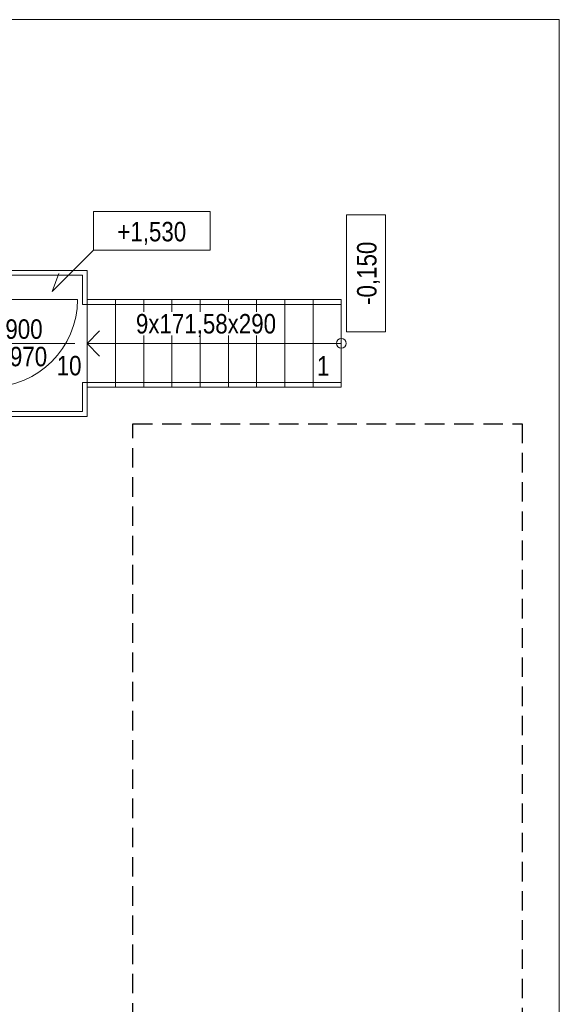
# Model space of a CAD drawing. Header units: millimetres. Extents: x 26913 to 235728, y -32666 to 132716.
# Tile 25 of 26: x 125160 to 130704, y 68529 to 78642. Entities that reach past the tile are written whole.
import ezdxf
from ezdxf.enums import TextEntityAlignment as Align

# ---------------------------------------------------------------- set-up
doc = ezdxf.new("R2010")
doc.units = ezdxf.units.MM
doc.header["$LTSCALE"] = 400
doc.linetypes.add('DASHED', pattern=[0.75, 0.5, -0.25])
for name, color, linetype, lineweight in [('N_kce-pohled', 7, 'Continuous', 18), ('N_kóty_výškové', 7, 'Continuous', 13), ('N_popis', 7, 'Continuous', 13), ('N_výplně otvorů', 7, 'Continuous', 18)]:
    doc.layers.add(name, color=color, linetype=linetype, lineweight=lineweight)
doc.layers.add('taf carkovana', color=7, linetype='DASHED')
doc.layers.add('X_pomocná', color=7, linetype='Continuous', lineweight=70, plot=False)
doc.styles.get("Standard").update_dxf_attribs({"font": 'ARIALN.TTF'})

# ---------------------------------------------------------------- blocks, each defined once
blk = doc.blocks.new('*U252')
at = {"ltscale": 5}
for p, q in [((49.71, 2.61), (52.2, 0)), ((52.2, 0), (0, 0)), ((49.71, -2.61), (52.2, 0))]:
    blk.add_line(p, q, dxfattribs=at)
blk.add_circle((0, 0), 1, dxfattribs=at)
blk = doc.blocks.new('*U251')
at = {"linetype": 'ByBlock'}
for p, q in [((-450, 100), (-450, 1000)), ((-500, 100), (-450, 100)), ((-500, 0), (-450, 0)), ((-450, 0), (-450, 100)), ((450, 100), (450, 0)), ((450, 100), (500, 100)), ((450, 0), (500, 0))]:
    blk.add_line(p, q, dxfattribs=at)
blk.add_line((0, -78), (0, 971))
at = {"linetype": 'Continuous'}
for p, q in [((-450, 100), (450, 100)), ((-450, 0), (450, 0))]:
    blk.add_line(p, q, dxfattribs=at)
at = {"linetype": 'ByBlock'}
blk.add_arc((-450, 100), 900, 360, 90, dxfattribs=at)
at = {"flags": 8}
blk.add_attdef('SIRKA', text='', height=100, rotation=90, dxfattribs=at).set_placement((13, 448), align=Align.BOTTOM_CENTER)
blk.add_attdef('VYSKA', text='', height=100, rotation=90, dxfattribs=at).set_placement((35, 440), align=Align.TOP_CENTER)
blk = doc.blocks.new('*U50')
for p, q in [((12, 0), (0, 0)), ((0, 0), (0, -4)), ((12, -4), (12, 0)), ((0, -4), (12, -4))]:
    blk.add_line(p, q)
blk.add_attdef('VYSKA', text='', height=2).set_placement((6, -3.08), align=Align.CENTER)
blk = doc.blocks.new('*U255')
for p, q in [((12, 0), (0, 0)), ((0, 0), (0, -4)), ((12, -4), (12, 0)), ((0, -4), (12, -4))]:
    blk.add_line(p, q)
blk.add_lwpolyline([(0, -4), (-4.24, -8.24), (-3.55, -6.37)])
blk.add_attdef('VYSKA', text='', height=2).set_placement((6, -3.08), align=Align.CENTER)

msp = doc.modelspace()

# ---------------------------------------------------------------- linework, layer by layer
at = {"layer": 'N_kce-pohled', "color": 7}
for p, q in [((125854, 76067), (125854, 74567)), ((125804, 76017), (125804, 75717)), ((126144, 75767), (126144, 74867)), ((126434, 75767), (126434, 74867)), ((126724, 75767), (126724, 74867)), ((127014, 75767), (127014, 74867)), ((127304, 75767), (127304, 74867)), ((127594, 75767), (127594, 74867)), ((127884, 75767), (127884, 74867)), ((128174, 75767), (128174, 74867)), ((128464, 75767), (128464, 74867)), ((125804, 74917), (125804, 74617))]:
    msp.add_line(p, q, dxfattribs=at)
for points in [[(124854, 76067), (125854, 76067)], [(124854, 76017), (125804, 76017)], [(125854, 75767), (128464, 75767)], [(125804, 75717), (128464, 75717)], [(125804, 74917), (128464, 74917)], [(125854, 74867), (128464, 74867)], [(124854, 74617), (125804, 74617)], [(124854, 74567), (125854, 74567)]]:
    msp.add_lwpolyline(points, dxfattribs=at)
at = {"layer": 'taf carkovana', "color": 7}
msp.add_lwpolyline([(126324, 74492), (130324, 74492), (130324, 54242), (126324, 54242)], close=True, dxfattribs=at)
at = {"layer": 'X_pomocná', "color": 7, "lineweight": 18}
msp.add_lwpolyline([(130704, 78642), (109904, 78642), (109904, 44667), (130704, 44667)], close=True, dxfattribs=at)

# ---------------------------------------------------------------- block references
at = {"layer": 'N_kce-pohled', "color": 7, "xscale": 50, "yscale": 50, "zscale": 50, "rotation": 180}
msp.add_blockref('*U252', (128464, 75317), dxfattribs=at)
at = {"layer": 'N_kóty_výškové', "color": 7, "xscale": 100, "yscale": 100, "zscale": 100}
msp.add_blockref('*U255', (125917, 76673), dxfattribs=at).add_auto_attribs({'VYSKA': '+1,530'})
at = {"layer": 'N_kóty_výškové', "color": 7, "xscale": 100, "yscale": 100, "zscale": 100, "rotation": 89.99999999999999}
msp.add_blockref('*U50', (128518, 75437), dxfattribs=at).add_auto_attribs({'VYSKA': '-0,150'})
at = {"layer": 'N_výplně otvorů', "color": 7}
ref = msp.add_blockref('*U251', (124754, 75317), dxfattribs=dict(at, rotation=270))
ref.add_attrib('VYSKA', '1970', dxfattribs={"layer": '0', "height": 200, "rotation": 360}).set_placement((125187, 75282), align=Align.TOP_CENTER)
ref.add_attrib('SIRKA', '900', dxfattribs={"layer": '0', "height": 200, "rotation": 360}).set_placement((125204, 75304), align=Align.BOTTOM_CENTER)

# ---------------------------------------------------------------- texts
at = {"layer": 'N_popis', "color": 7, "char_height": 200, "width": 127.42, "attachment_point": 9}
for s, insert in [('10', (125795, 74986)), ('1', (128342, 74986))]:
    msp.add_mtext(s, dxfattribs=dict(at, insert=insert))

# ---------------------------------------------------------------- next in the draw order: texts
at = {"layer": 'N_popis', "color": 7, "insert": (126354, 75619), "char_height": 200, "attachment_point": 1, "bg_fill": 3, "box_fill_scale": 1.1, "bg_fill_color": 256, "bg_fill_transparency": 0}
msp.add_mtext_dynamic_manual_height_columns('9x171,58x290', width=1228.03, gutter_width=12.5, heights=[0], dxfattribs=at)

doc.saveas('drawing.dxf')
